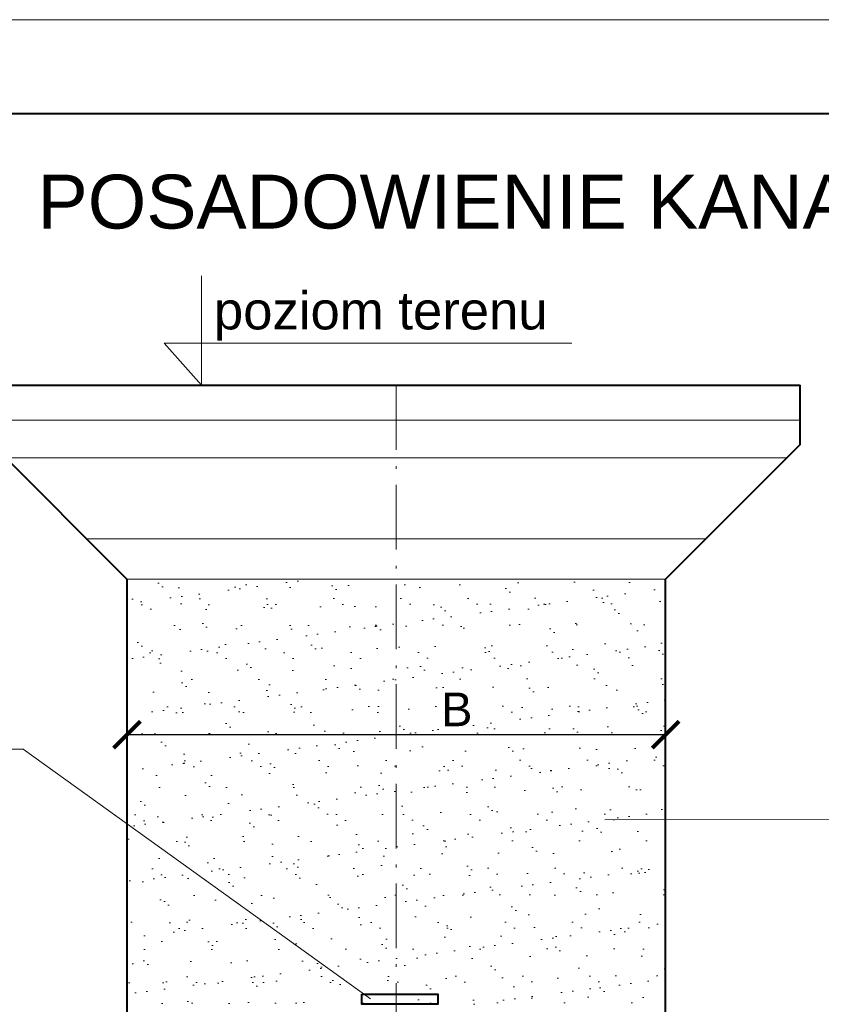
# Model space of a CAD drawing. Header units: millimetres. Extents: x 6893 to 8997, y -1620 to 1441.
# Tile 8 of 9: x 8223 to 8520, y 1076 to 1441. Entities that reach past the tile are written whole.
import ezdxf

# ---------------------------------------------------------------- set-up
doc = ezdxf.new("R2010")
doc.units = ezdxf.units.MM
doc.header["$MEASUREMENT"] = 0
doc.linetypes.add('ACAD_ISO10W100', pattern=[18.5, 12, -3, 0.5, -3])
doc.layers.get('0').update_dxf_attribs({"lineweight": 13})
doc.layers.get('Defpoints').update_dxf_attribs({"lineweight": 13})
for name, color, linetype, lineweight in [('04', 22, 'Continuous', 40), ('__tabela', 7, 'Continuous', 15), ('_wypełnienie', 252, 'Continuous', 5), ('opisy', 7, 'Continuous', 5), ('wymiary', 3, 'Continuous', 5)]:
    doc.layers.add(name, color=color, linetype=linetype, lineweight=lineweight)
doc.styles.add('ARIAL', font='arial.ttf')
doc.styles.get("Standard").update_dxf_attribs({"font": 'arial.ttf'})
doc.dimstyles.new('ISO-25', dxfattribs={"dimtxt": 2.5, "dimasz": 2.5, "dimexe": 1.25, "dimexo": 0.625, "dimtad": 1, "dimtxsty": 'Standard', "dimcen": 2.5, "dimadec": 0, "dimazin": 0, "dimtfac": 1, "dimtmove": 0, "dimatfit": 3, "dimfxl": 1, "dimarcsym": 0})

# ---------------------------------------------------------------- blocks, each defined once
blk = doc.blocks.new('_ArchTick')
at = {"color": 0, "linetype": 'ByBlock', "const_width": 0.15}
blk.add_lwpolyline([(-0.5, -0.5), (0.5, 0.5)], dxfattribs=at)
blk = doc.blocks.new('*D275')
at = {"layer": 'Defpoints', "color": 0}
for p in [(8262.36, 1203.47), (8462.36, 1203.47), (8462.36, 1175.91)]:
    blk.add_point(p, dxfattribs=at)
at = {"layer": 'wymiary', "color": 0, "lineweight": -2}
for p, q in [((8262.36, 1188.47), (8262.36, 1169.66)), ((8462.36, 1188.47), (8462.36, 1169.66)), ((8262.36, 1175.91), (8462.36, 1175.91))]:
    blk.add_line(p, q, dxfattribs=at)
at = {"layer": 'wymiary', "color": 0, "lineweight": -2, "xscale": 10, "yscale": 10, "zscale": 10, "rotation": 180}
blk.add_blockref('_ArchTick', (8262.36, 1175.91), dxfattribs=at)
at = {"layer": 'wymiary', "color": 0, "lineweight": -2, "xscale": 10, "yscale": 10, "zscale": 10}
blk.add_blockref('_ArchTick', (8462.36, 1175.91), dxfattribs=at)
at = {"layer": 'wymiary', "color": 0, "insert": (8384.83, 1185.28), "char_height": 12.5, "attachment_point": 5, "style": 'ARIAL'}
blk.add_mtext('B', dxfattribs=at)

msp = doc.modelspace()

# ---------------------------------------------------------------- hatches: boundary and pattern name
at = {"layer": '_wypełnienie'}
h = msp.add_hatch(dxfattribs=at)
h.set_pattern_fill('AR-SAND', color=256, scale=8, style=0)
h.set_pattern_definition([(37.5, (5074.459, 17.752), (-0.503947, 15.41459), [0, -12.16, 0, -13.6, 0, -13]), (7.5, (5074.459, 17.752), (14.15821, 22.57717), [0, -6.56, 0, -10.96, 0, -4.2]), (327.5, (5064.619, 17.752), (24.913135, 0.04527), [0, -4, 0, -14.4, 0, -18.8]), (317.5, (5064.619, 17.752), (24.04901, 7.0214), [0, -2, 0, -9.44, 0, -10.8])])
h.paths.add_polyline_path([(8362.357, 1233.627), (8262.357, 1233.627), (8262.357, 1075.683), (8362.357, 1075.683)])
h.paths.add_polyline_path([(8362.357, 1075.683), (8462.357, 1075.683), (8462.357, 1233.627), (8362.357, 1233.627)])

# ---------------------------------------------------------------- linework, layer by layer
at = {"layer": '04'}
for p, q in [((8212.357, 1305.627), (8512.357, 1305.627)), ((8512.357, 1283.627), (8512.357, 1305.627)), ((8212.357, 1283.627), (8262.357, 1233.627)), ((8512.357, 1283.627), (8462.357, 1233.627)), ((8262.357, 1233.627), (8262.357, 875.627)), ((8462.357, 875.627), (8462.357, 1233.627))]:
    msp.add_line(p, q, dxfattribs=at)
msp.add_lwpolyline([(8349.591, 1079.574), (8377.814, 1079.574), (8377.814, 1075.861), (8349.591, 1075.861)], close=True, dxfattribs=at)
at = {"layer": '__tabela'}
msp.add_lwpolyline([(6893.264, -43.633), (8993.264, -43.633), (8993.264, 1441.367), (6893.264, 1441.367)], close=True, dxfattribs=at)
at = {"layer": '__tabela', "lineweight": 40}
msp.add_lwpolyline([(6998.264, -8.633), (8958.264, -8.633), (8958.264, 1406.367), (6998.264, 1406.367)], close=True, dxfattribs=at)
at = {"layer": 'opisy'}
for p, q in [((8290.038, 1305.627), (8290.038, 1346.312)), ((8427.52, 1321.204), (8276.125, 1321.204)), ((8276.125, 1321.204), (8290.038, 1305.627)), ((7954.433, 1170.488), (8223.799, 1170.488)), ((8223.799, 1170.488), (8352.809, 1077.774)), ((8535.86, 1144.372), (8439.81, 1144.282))]:
    msp.add_line(p, q, dxfattribs=at)
at = {"layer": 'wymiary', "linetype": 'ACAD_ISO10W100', "ltscale": 2}
msp.add_line((8362.357, 1305.627), (8362.357, 857.754), dxfattribs=at)
at = {"layer": 'wymiary'}
for p, q in [((8212.357, 1292.627), (8512.357, 1292.627)), ((8217.357, 1278.627), (8507.357, 1278.627)), ((8247.357, 1248.627), (8477.357, 1248.627)), ((8262.357, 1233.627), (8462.357, 1233.627))]:
    msp.add_line(p, q, dxfattribs=at)

# ---------------------------------------------------------------- texts
at = {"layer": 'opisy'}
for s, insert, char_height, width, attachment_point in [('{\\fArial|b0|i0|c0|p34;II. POSADOWIENIE KANA\\fArial|b0|i0|c238|p34;Ł\\fArial|b0|i0|c0|p34;U I ZASYPKA}', (8458.939, 1373.673), 20, 548.4617, 5), ('{\\fArial|b0|i0|c0|p34;poziom terenu}', (8294.649, 1340.36), 14, 449.9907, 1)]:
    msp.add_mtext(s, dxfattribs=dict(at, insert=insert, char_height=char_height, width=width, attachment_point=attachment_point))

# ---------------------------------------------------------------- dimensions: what is measured, and where the dimension line sits
at = {"layer": 'wymiary'}
dim = msp.add_linear_dim(base=(8462.357, 1175.907), p1=(8262.357, 1203.468), p2=(8462.357, 1203.468), text='B', dimstyle='ISO-25', override={"dimscale": 5, "dimasz": 2, "dimexo": 3, "dimtxsty": 'ARIAL', "dimblk1": 'ArchTick', "dimblk2": 'ArchTick', "dimsah": 1}, dxfattribs=at)
dim.commit()
dim.dimension.update_dxf_attribs({"geometry": '*D275', "text_midpoint": (8384.83, 1175.907), "dimtype": 160})

doc.saveas('drawing.dxf')
